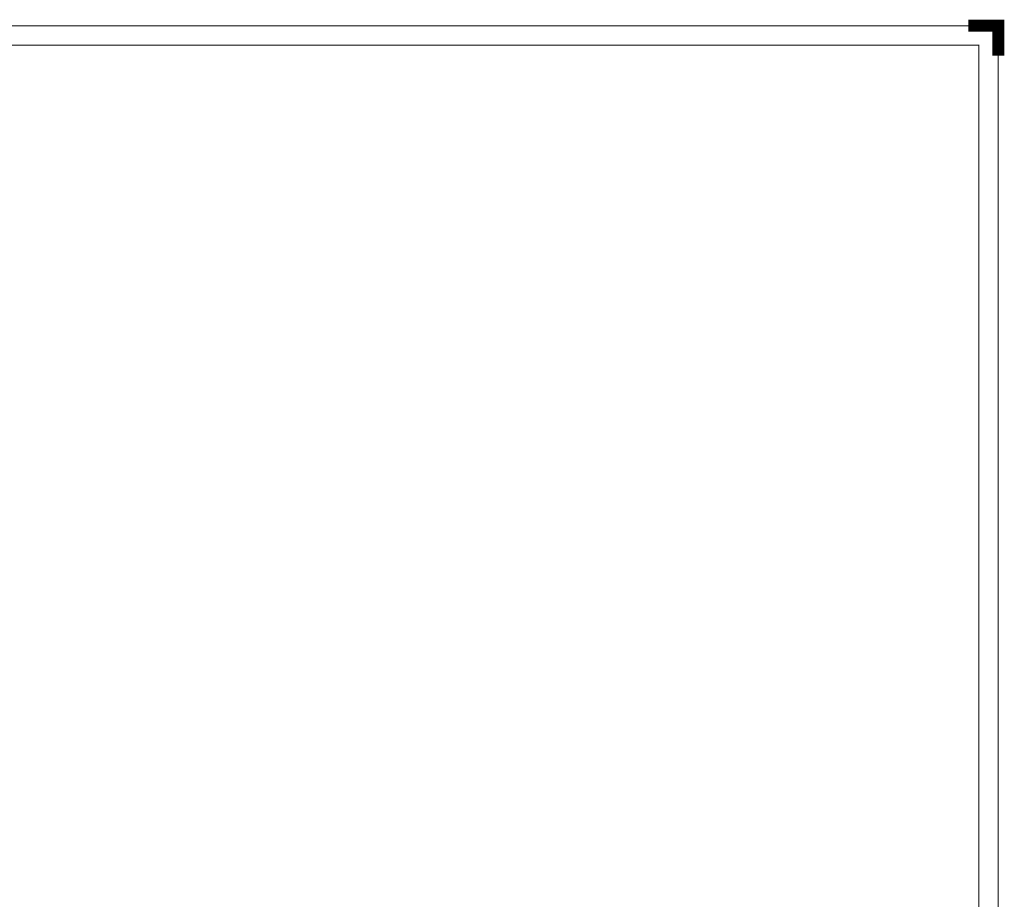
# Paper-space layout 'Layout1' of a CAD drawing. Extents: x -2 to 1033, y -36 to 596.
# Tile 86 of 86: x 516 to 843, y 304 to 596. Entities that reach past the tile are written whole.
import ezdxf
from ezdxf.enums import TextEntityAlignment as Align

# ---------------------------------------------------------------- set-up
doc = ezdxf.new("R2010")
doc.units = 0
doc.layers.get('DEFPOINTS').update_dxf_attribs({"color": 132, "linetype": 'CONTINUOUS'})
doc.layers.add('RAMECEK_HP', color=251, linetype='CONTINUOUS')
doc.styles.add('ROMANS', font='romans.shx', dxfattribs={"width": 0.8})

# ---------------------------------------------------------------- blocks, each defined once
blk = doc.blocks.new('*U6')
at = {"layer": 'RAMECEK_HP', "lineweight": 35, "const_width": 0.35}
for points in [[(0, 594), (0, 0), (841, 0), (841, 594)], [(6.5, 587.5), (6.5, 6.5), (834.5, 6.5), (834.5, 587.5)]]:
    blk.add_lwpolyline(points, close=True, dxfattribs=at)
at = {"layer": 'RAMECEK_HP', "lineweight": 40, "const_width": 4}
blk.add_lwpolyline([(841, 584), (841, 594), (831, 594)], dxfattribs=at)
at = {"layer": 'DEFPOINTS', "style": 'ROMANS', "width": 0.8}
blk.add_attdef('TISK', text='', height=10, dxfattribs=at).set_placement((841, -33), align=Align.RIGHT)

psp = doc.layouts.get("Layout1")

# ---------------------------------------------------------------- block references
at = {"layer": 'RAMECEK_HP'}
psp.add_blockref('*U6', (0, 0), dxfattribs=at)

doc.saveas('drawing.dxf')
